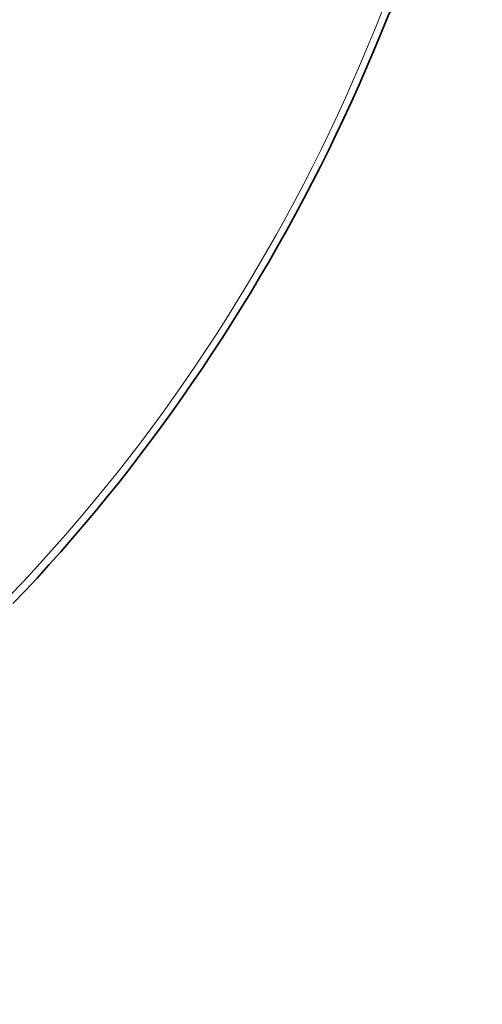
# Model space of a CAD drawing. Extents: x -672 to 7836, y -4841 to 1047.
# Tile 41 of 80: x 4629 to 4647, y -4440 to -4401. Entities that reach past the tile are written whole.
import ezdxf

# ---------------------------------------------------------------- set-up
doc = ezdxf.new("R2010")
doc.units = 0

msp = doc.modelspace()

# ---------------------------------------------------------------- linework, layer by layer
at = {"color": 7, "lineweight": 35}
msp.add_lwpolyline([(4628.86377, -4424.070801), (4629.34375, -4423.566406), (4629.820313, -4423.055176), (4630.29248, -4422.536621), (4630.76123, -4422.010742), (4631.226074, -4421.478516), (4631.687012, -4420.939453), (4632.143555, -4420.393555)], dxfattribs=at)
msp.add_arc((4646.578125, -4402.083008), 3.141776, 111.013066, 158.346174, dxfattribs=at)
at = {"color": 7, "lineweight": 13}
for centre, major_axis, start_param, end_param in [((4616.861816, -4397.646484), (-21.718262, -37.617188), 3.390691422, 6.345128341), ((4617.830078, -4398.205566), (-20.971191, -36.322754), 2.403477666, 7.56858346), ((4617.830078, -4398.205566), (-20.971191, -36.322754), 1.285398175, 1.868078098)]:
    msp.add_ellipse(centre, major_axis=major_axis, ratio=0.57735, start_param=start_param, end_param=end_param, dxfattribs=at)
at = {"color": 7, "lineweight": 35}
msp.add_ellipse((4617.332031, -4397.917969), major_axis=(-21.555176, -37.334473), ratio=0.581427, start_param=1.287294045, end_param=1.818272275, dxfattribs=at)

doc.saveas('drawing.dxf')
